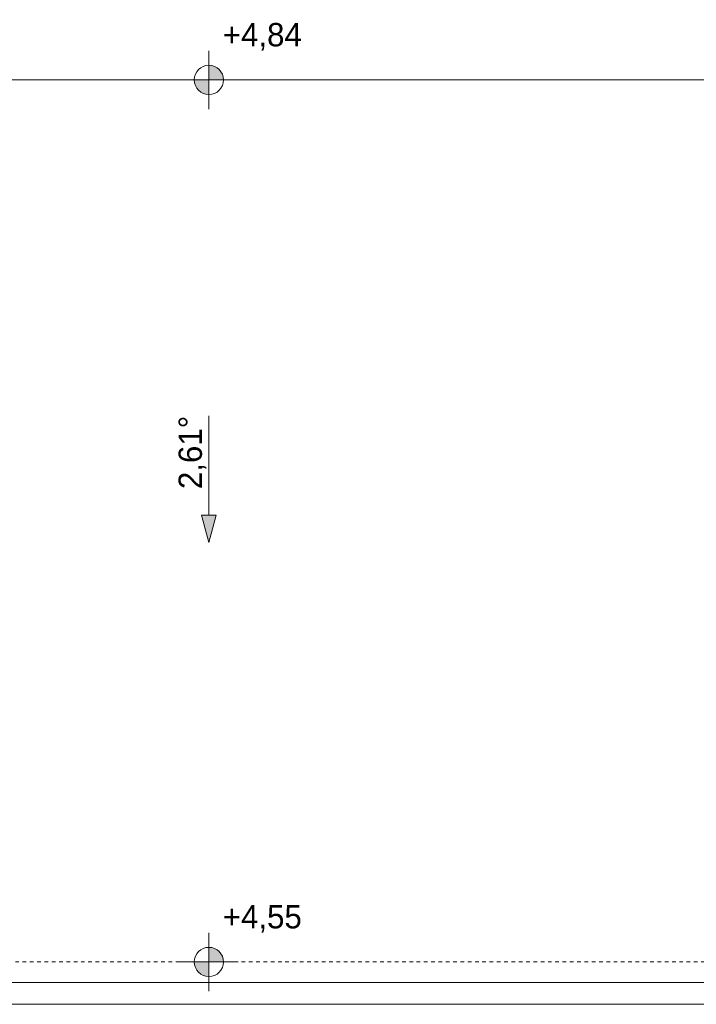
# Model space of a CAD drawing. Header units: inches. Extents: x -515158 to -470211, y -1887 to 84268.
# Tile 79 of 102: x -497008 to -492371, y 66487 to 73229. Entities that reach past the tile are written whole.
import ezdxf

# ---------------------------------------------------------------- set-up
doc = ezdxf.new("R2010")
doc.units = ezdxf.units.IN
doc.header["$MEASUREMENT"] = 0
doc.linetypes.add('Hidden Line', pattern=[50, 25, -25])
for name, color, linetype, lineweight in [('#podkład', 252, 'Continuous', 9), ('0_Nr_Pióra__21', 252, 'Continuous', 9), ('Arch wykończenie_Nr_Pióra__3', 252, 'Continuous', 18), ('INWENT DACH_Nr_Pióra__21', 252, 'Continuous', 9), ('INWENT RURY SPUSTOWE_Nr_Pióra__21', 252, 'Continuous', 9), ('INWENT RZĘDNE_Nr_Pióra__21', 252, 'Continuous', 9), ('INWENT.ŚCIANY_Nr_Pióra__21', 252, 'Continuous', 9)]:
    doc.layers.add(name, color=color, linetype=linetype, lineweight=lineweight)
doc.layers.add('INWENT DACH', color=252, linetype='Continuous')
doc.layers.add('INWENT RZĘDNE', color=252, linetype='Continuous')
doc.styles.add('GENERATED_STYLE_3', font='txt')

# ---------------------------------------------------------------- blocks, each defined once
blk = doc.blocks.new('Koty wysokościowe_32', base_point=(-494647, 74017.6))
at = {"layer": 'INWENT RZĘDNE_Nr_Pióra__21', "linetype": 'Continuous'}
for points in [[(-494647, 74017.6), (-494547, 74017.6), (-494554.6, 74055.9), (-494576.3, 74088.3), (-494608.8, 74110), (-494647, 74117.6)], [(-494647, 74017.6), (-494747, 74017.6), (-494739.4, 73979.4), (-494717.7, 73946.9), (-494685.3, 73925.2), (-494647, 73917.6)]]:
    blk.add_hatch(color=256, dxfattribs=at).paths.add_polyline_path(points, flags=0)
for p, q in [((-494647, 73817.6), (-494647, 74217.6)), ((-494847, 74017.6), (-494447, 74017.6))]:
    blk.add_line(p, q, dxfattribs=at)
blk.add_circle((-494647, 74017.6), 100, dxfattribs=at)
at = {"layer": 'INWENT RZĘDNE_Nr_Pióra__21', "insert": (-494551.7, 74217.6), "char_height": 160, "attachment_point": 7, "style": 'GENERATED_STYLE_3'}
blk.add_mtext('{+4,84}', dxfattribs=at)
blk = doc.blocks.new('Koty wysokościowe_31', base_point=(-494647, 67977.6))
at = {"layer": 'INWENT RZĘDNE_Nr_Pióra__21', "linetype": 'Continuous'}
for points in [[(-494647, 67977.6), (-494547, 67977.6), (-494554.6, 68015.9), (-494576.3, 68048.3), (-494608.8, 68070), (-494647, 68077.6)], [(-494647, 67977.6), (-494747, 67977.6), (-494739.4, 67939.4), (-494717.7, 67906.9), (-494685.3, 67885.2), (-494647, 67877.6)]]:
    blk.add_hatch(color=256, dxfattribs=at).paths.add_polyline_path(points, flags=0)
for p, q in [((-494647, 67777.6), (-494647, 68177.6)), ((-494847, 67977.6), (-494447, 67977.6))]:
    blk.add_line(p, q, dxfattribs=at)
blk.add_circle((-494647, 67977.6), 100, dxfattribs=at)
at = {"layer": 'INWENT RZĘDNE_Nr_Pióra__21', "insert": (-494551.7, 68177.6), "char_height": 160, "attachment_point": 7, "style": 'GENERATED_STYLE_3'}
blk.add_mtext('{+4,55}', dxfattribs=at)
blk = doc.blocks.new('Linia_13', base_point=(-494648.3, 71717.6))
at = {"layer": 'INWENT DACH_Nr_Pióra__21', "linetype": 'Continuous'}
blk.add_hatch(color=256, dxfattribs=at).paths.add_polyline_path([(-494648.3, 70850.3), (-494698.3, 71036.9), (-494598.3, 71036.9)], flags=0)
for p, q in [((-494648.3, 71717.6), (-494648.3, 71036.9)), ((-494648.3, 70850.3), (-494698.3, 71036.9)), ((-494698.3, 71036.9), (-494598.3, 71036.9)), ((-494648.3, 70850.3), (-494598.3, 71036.9))]:
    blk.add_line(p, q, dxfattribs=at)
blk = doc.blocks.new('p1')
at = {"layer": 'Arch wykończenie_Nr_Pióra__3', "color": 252, "linetype": 'Continuous'}
blk.add_line((-498138.3, 65624.3), (-489098.3, 65624.3), dxfattribs=at)
at = {"layer": 'INWENT DACH_Nr_Pióra__21', "color": 252, "linetype": 'Continuous'}
blk.add_line((-497758.3, 71804.3), (-488948.3, 71804.3), dxfattribs=at)
at = {"layer": 'INWENT RURY SPUSTOWE_Nr_Pióra__21', "color": 252, "linetype": 'Continuous'}
blk.add_line((-489098.3, 65474.3), (-497758.3, 65474.3), dxfattribs=at)
at = {"layer": 'INWENT.ŚCIANY_Nr_Pióra__21', "color": 252, "linetype": 'Hidden Line'}
blk.add_line((-488948.3, 65764.3), (-497408.3, 65764.3), dxfattribs=at)
at = {"layer": 'INWENT DACH', "color": 252, "linetype": 'Continuous'}
blk.add_blockref('Linia_13', (-494648.3, 69504.3), dxfattribs=at)
at = {"layer": 'INWENT RZĘDNE', "color": 252}
for name, p in [('Koty wysokościowe_32', (-494647, 71804.3)), ('Koty wysokościowe_31', (-494647, 65764.3))]:
    blk.add_blockref(name, p, dxfattribs=at)
at = {"layer": '0_Nr_Pióra__21', "color": 252, "linetype": 'Continuous', "insert": (-494664.9, 69504.3), "char_height": 160, "attachment_point": 9, "rotation": 90, "style": 'GENERATED_STYLE_3'}
blk.add_mtext('{2,61°}', dxfattribs=at)

msp = doc.modelspace()

# ---------------------------------------------------------------- block references
at = {"layer": '#podkład'}
msp.add_blockref('p1', (-1064.1, 1012.8), dxfattribs=at)

doc.saveas('drawing.dxf')
